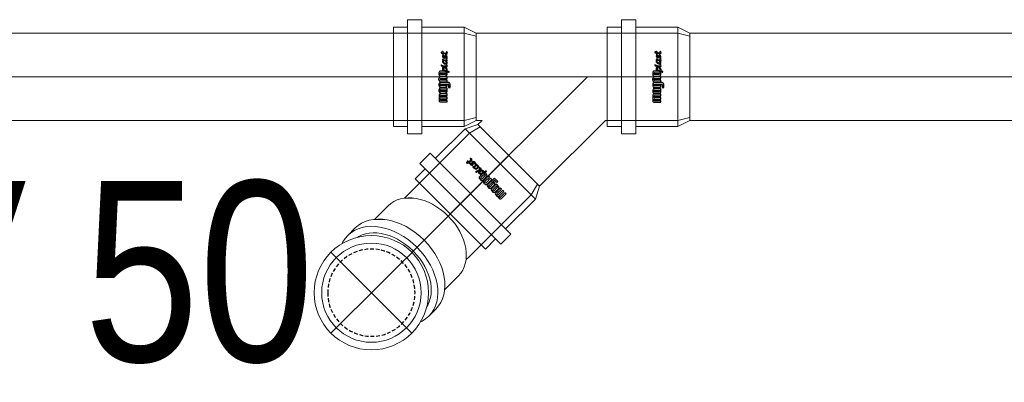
# Model space of a CAD drawing. Header units: centimetres. Extents: x 1912 to 37354, y 4932 to 6633.
# Tile 127 of 236: x 25121 to 25186, y 6059 to 6084. Entities that reach past the tile are written whole.
import ezdxf
from ezdxf import colors
from ezdxf.entities.mleader import LeaderData, LeaderLine
from ezdxf.enums import TextEntityAlignment as Align
from ezdxf.lldxf.tags import DXFTag
from ezdxf.math import Vec2, Vec3

# ---------------------------------------------------------------- set-up
doc = ezdxf.new("R2010")
doc.units = ezdxf.units.CM
doc.linetypes.add('HIDDEN', pattern=[0.375, 0.25, -0.125])
for name, color, linetype, lineweight in [('2DH_PRO_Magnaplast-SDB', 34, 'Continuous', 15), ('CP_AXISKA', 7, 'DASHDOT', 15), ('CP_DETAL', 33, 'Continuous', 9), ('IS_Opis', 250, 'Continuous', 9)]:
    doc.layers.add(name, color=color, linetype=linetype, lineweight=lineweight)
for name, color, linetype in [('3DCPCOLOR124', 152, 'Continuous'), ('3DCPCOLOR242', 242, 'Continuous'), ('cp_hidde', 203, 'HIDDEN'), ('CP_WIPEOUT', 255, 'Continuous')]:
    doc.layers.add(name, color=color, linetype=linetype)
doc.styles.add('CP_ATTR', font='arial.ttf')
doc.styles.add('styl1', font='ARIALN.TTF')
tags = doc.linetypes.add('DASHDOT', pattern=[25.4, 12.7, -6.35, 0, -6.35]).pattern_tags.tags
tags[10:11] = [DXFTag(74, 4), DXFTag(75, 0), DXFTag(340, '0'), DXFTag(46, 1.0), DXFTag(50, 0.0), DXFTag(44, 0.0), DXFTag(45, 0.0)]
tags[8:9] = [DXFTag(74, 4), DXFTag(75, 0), DXFTag(340, '0'), DXFTag(46, 1.0), DXFTag(50, 0.0), DXFTag(44, 0.0), DXFTag(45, 0.0)]
tags[6:7] = [DXFTag(74, 4), DXFTag(75, 0), DXFTag(340, '0'), DXFTag(46, 1.0), DXFTag(50, 0.0), DXFTag(44, 0.0), DXFTag(45, 0.0)]
tags[4:5] = [DXFTag(74, 4), DXFTag(75, 0), DXFTag(340, '0'), DXFTag(46, 1.0), DXFTag(50, 0.0), DXFTag(44, 0.0), DXFTag(45, 0.0)]

# ---------------------------------------------------------------- blocks, each defined once
blk = doc.blocks.new('pdmgn014_okr01')
blk.add_circle((0, 0), 28.6)
blk = doc.blocks.new('pdmgn014_okr02')
blk.add_circle((0, 0), 25)
blk = doc.blocks.new('pdmgn014_wip_cir01')
blk.add_wipeout([(1, 0), (0.966, 0.259), (0.866, 0.5), (0.707, 0.707), (0.5, 0.866), (0.259, 0.966), (0, 1), (-0.259, 0.966), (-0.5, 0.866), (-0.707, 0.707), (-0.866, 0.5), (-0.966, 0.259), (-1, 0), (-0.966, -0.259), (-0.866, -0.5), (-0.707, -0.707), (-0.5, -0.866), (-0.259, -0.966), (0, -1), (0.259, -0.966), (0.5, -0.866), (0.707, -0.707), (0.866, -0.5), (0.966, -0.259)])
blk = doc.blocks.new('pdmgn014_okr02a')
blk.add_arc((25, 0), 25, 90, 270)
blk = doc.blocks.new('pdmgn014_okr01a')
blk.add_arc((28.6, 0), 28.6, 90, 270)
blk = doc.blocks.new('pdmgn014_okr01b')
blk.add_arc((25, 0), 25, 90, 270)
blk = doc.blocks.new('pdmgn014_wip_cir01a')
blk.add_wipeout([(20, 0), (19.32, 5.18), (17.32, 10), (14.14, 14.14), (10, 17.32), (5.18, 19.32), (0, 20), (-5.18, 19.32), (-10, 17.32), (-14.14, 14.14), (-17.32, 10), (-19.32, 5.18), (-20, 0), (-19.32, -5.18), (-17.32, -10), (-14.14, -14.14), (-10, -17.32), (-5.18, -19.32), (0, -20), (5.18, -19.32), (10, -17.32), (14.14, -14.14), (17.32, -10), (19.32, -5.18)])
blk = doc.blocks.new('pdmgn014_wip_cir01b')
blk.add_wipeout([(20, 0), (19.32, 5.18), (17.32, 10), (14.14, 14.14), (10, 17.32), (5.18, 19.32), (0, 20), (-5.18, 19.32), (-10, 17.32), (-14.14, 14.14), (-17.32, 10), (-19.32, 5.18), (-20, 0), (-19.32, -5.18), (-17.32, -10), (-14.14, -14.14), (-10, -17.32), (-5.18, -19.32), (0, -20), (5.18, -19.32), (10, -17.32), (14.14, -14.14), (17.32, -10), (19.32, -5.18)])
blk = doc.blocks.new('pdmgn014_wip_rec01')
blk.add_wipeout([(0, -25), (84.39, -25), (84.39, 25), (0, 25)]).dxf.layer = 'CP_WIPEOUT'
blk = doc.blocks.new('pdmgn014_wip_cir02')
blk.add_wipeout([(1, 0), (0.966, 0.259), (0.866, 0.5), (0.707, 0.707), (0.5, 0.866), (0.259, 0.966), (0, 1), (-0.259, 0.966), (-0.5, 0.866), (-0.707, 0.707), (-0.866, 0.5), (-0.966, 0.259), (-1, 0), (-0.966, -0.259), (-0.866, -0.5), (-0.707, -0.707), (-0.5, -0.866), (-0.259, -0.966), (0, -1), (0.259, -0.966), (0.5, -0.866), (0.707, -0.707), (0.866, -0.5), (0.966, -0.259)])
blk = doc.blocks.new('Pd_mgphtp_0316_fku38v0')
for p, q in [((0.8, 2.9), (0, 2.7)), ((0, -2.7), (0, 2.7)), ((0.8, 2.9), (5.5, 2.9)), ((8.031, 2.9), (5.5, 2.9)), ((0.8, -2.9), (0, -2.7)), ((5.5, -2.9), (0.8, -2.9)), ((5.5, -2.9), (8.031, -2.9))]:
    blk.add_line(p, q)
at = {"layer": 'CP_DETAL'}
blk.add_line((0.8, 2.9), (0.8, -2.9), dxfattribs=at)
at = {"linetype": 'ByBlock', "style": 'CP_ATTR', "flags": 9}
for tag, p in [('ORDER-NO', (-0.002, 0)), ('PRODUCT-TYPE', (-0.002, 0)), ('ARTICLE', (-0.002, 0)), ('GROUP', (-0.002, 0)), ('NUMBER', (-0.002, 0)), ('NAME', (-0.002, 0)), ('DN', (-0.001, 0)), ('WEIGHT', (-0.001, 0)), ('MATERIAL', (-0.001, 0)), ('DIMS', (-0.001, 0)), ('OTHER', (-0.001, 0)), ('CHARACTER', (-0.001, 0)), ('PRODUCER', (-0.001, 0))]:
    blk.add_attdef(tag, text='', height=0.00005, dxfattribs=at).set_placement(p, align=Align.MIDDLE_LEFT)
at = {"layer": 'CP_WIPEOUT', "xscale": 0.11667261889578, "yscale": 0.165}
blk.add_blockref('pdmgn014_wip_cir01a', (8.031, 0), dxfattribs=at)
for p, q in [((8.031, 3.3), (10.648, 3.3)), ((8.031, -3.3), (10.648, -3.3))]:
    blk.add_line(p, q)
at = {"xscale": 0.09333809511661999, "yscale": 0.132}
blk.add_blockref('pdmgn014_okr01b', (5.698, 0), dxfattribs=at)
at = {"layer": 'CP_WIPEOUT', "xscale": 2.68700576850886, "yscale": 3.79999999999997, "zscale": 20}
blk.add_blockref('pdmgn014_wip_cir01', (10.648, 0), dxfattribs=at)
for p, q in [((11.319, 3.8), (10.648, 3.8)), ((11.319, -3.8), (10.648, -3.8))]:
    blk.add_line(p, q)
at = {"xscale": 0.09395125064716, "yscale": 0.13286713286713}
for name, p in [('pdmgn014_okr01a', (7.961, 0)), ('pdmgn014_okr01', (11.319, 0))]:
    blk.add_blockref(name, p, dxfattribs=at)
at = {"layer": 'CP_WIPEOUT', "xscale": 0.11667261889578, "yscale": 0.165}
blk.add_blockref('pdmgn014_wip_cir01b', (11.991, 0), dxfattribs=at)
at = {"layer": 'CP_WIPEOUT', "xscale": 0.0079601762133, "yscale": 0.132}
blk.add_blockref('pdmgn014_wip_rec01', (11.319, 0), dxfattribs=at)
for p, q in [((11.991, 3.3), (11.319, 3.3)), ((12.91, 2.9), (11.991, 2.9)), ((11.991, -2.9), (12.91, -2.9)), ((11.991, -3.3), (11.319, -3.3))]:
    blk.add_line(p, q)
for name, p, xscale, yscale in [('pdmgn014_okr02a', (8.986, 0), 0.09333809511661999, 0.132), ('pdmgn014_okr02', (11.991, 0), 0.09333809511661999, 0.132), ('pdmgn014_okr01b', (9.941, 0), 0.08202438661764, 0.116)]:
    blk.add_blockref(name, p, dxfattribs=dict(xscale=xscale, yscale=yscale))
at = {"layer": 'CP_WIPEOUT', "xscale": 3.79999999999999, "yscale": 3.79999999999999, "zscale": 20}
blk.add_blockref('pdmgn014_wip_cir02', (12.91, 0), dxfattribs=at)
for radius in [3.8, 3.3]:
    blk.add_circle((12.91, 0), radius)
at = {"layer": 'CP_AXISKA'}
for p, q in [((12.91, 3.8), (12.91, -3.8)), ((16.71, 0), (0, 0))]:
    blk.add_line(p, q, dxfattribs=at)
at = {"layer": 'cp_hidde'}
blk.add_circle((12.91, 0), 2.9, dxfattribs=at)
blk = doc.blocks.new('2dmgn003_logo01')
at = {"layer": '3DCPCOLOR124'}
for p, q in [((1.86, 16.54), (-2.9, 16.54)), ((-2.9, 16.54), (-2.9, 15.53)), ((-2.9, 15.53), (1.6, 15.53)), ((1.6, 14.41), (-2.9, 14.41)), ((-2.9, 14.41), (-2.9, 13.39)), ((-2.9, 13.39), (1.6, 13.39)), ((1.89, 15.24), (1.89, 14.7)), ((1.89, 13.1), (1.89, 12.56)), ((2.9, 14.44), (2.9, 15.5)), ((2.9, 12.3), (2.9, 13.36)), ((-4.01, 6.97), (-5.07, 6.97)), ((-5.07, 6.97), (-5.07, 4.84)), ((-4.01, 5.1), (-4.01, 6.97)), ((-2.93, 9.64), (-2.93, 8.94)), ((-2.93, 8.94), (-1.86, 8.94)), ((1.6, 8.57), (-2.93, 8.57)), ((-2.93, 8.57), (-2.93, 7.5)), ((-2.93, 7.5), (1.86, 7.5)), ((1.6, 12.27), (-2.9, 12.27)), ((-2.9, 12.27), (-2.9, 11.26)), ((-2.9, 11.26), (1.86, 11.26)), ((1.86, 10.71), (-1.86, 10.71)), ((-1.86, 8.94), (-1.86, 9.39)), ((1.86, 6.97), (-1.86, 6.97)), ((-1.61, 9.64), (1.6, 9.64)), ((1.86, 9.37), (1.86, 8.84)), ((2.93, 8.57), (2.93, 9.65)), ((-4.01, 3.77), (1.86, 3.77)), ((1.6, 4.84), (-3.74, 4.84)), ((-2.93, 5.9), (-2.93, 5.2)), ((-2.93, 5.2), (-1.86, 5.2)), ((1.86, 3.23), (-2.93, 3.23)), ((-2.93, 3.23), (-2.93, 2.16)), ((-2.93, 2.16), (1.6, 2.16)), ((1.6, 1.1), (-2.93, 1.1)), ((-2.93, 1.1), (-2.93, 0.03)), ((-2.93, 0.03), (1.86, 0.03)), ((-1.86, 5.2), (-1.86, 5.64)), ((-1.61, 5.9), (1.6, 5.9)), ((1.86, 5.64), (1.86, 5.1)), ((1.86, 1.9), (1.86, 1.36)), ((2.93, 4.84), (2.93, 5.9)), ((2.93, 2.17), (2.93, 1.1)), ((-2.93, -1.56), (-2.93, -2.26)), ((-2.93, -2.26), (-1.86, -2.26)), ((1.6, -2.62), (-2.93, -2.62)), ((-2.93, -2.62), (-2.93, -3.11)), ((-2.93, -3.11), (-0.81, -3.69)), ((1.86, -0.49), (-1.86, -0.49)), ((-1.86, -2.26), (-1.86, -1.82)), ((-1.61, -1.56), (1.6, -1.56)), ((-0.81, -3.69), (1.86, -3.69)), ((1.86, -1.82), (1.86, -2.36)), ((2.93, -2.63), (2.93, -1.56))]:
    blk.add_line(p, q, dxfattribs=at)
for centre, radius, start, end in [((1.6, 15.24), 0.293, 359.50377, 90), ((1.6, 14.7), 0.291, 269.5684, 360), ((1.6, 13.1), 0.293, 359.52315, 90), ((1.86, 15.5), 1.04, 359.84034, 90), ((2.3, 14.44), 0.598, 296.56041, 0), ((2.29, 13.36), 0.608, 359.98071, 62.82231), ((-1.86, 9.64), 1.07, 90, 180), ((-1.86, 5.9), 1.07, 90, 180), ((-1.61, 9.39), 0.246, 90, 184.12329), ((1.6, 12.56), 0.293, 270, 359.99892), ((1.6, 9.37), 0.264, 0, 90), ((1.6, 8.84), 0.264, 270, 359.93488), ((1.86, 12.3), 1.04, 270, 0.01929), ((1.86, 9.64), 1.06, 0.42142, 90), ((1.86, 8.57), 1.07, 270.28219, 0), ((1.86, 5.91), 1.06, 360, 90), ((-4.01, 4.83), 1.06, 179.73928, 270), ((-3.74, 5.1), 0.264, 180, 269.90231), ((-1.61, 5.65), 0.246, 90, 184.04749), ((1.6, 5.64), 0.264, 360, 90), ((1.6, 5.1), 0.264, 270, 0.01085), ((1.6, 1.9), 0.264, 0.07598, 90), ((1.6, 1.36), 0.264, 270, 359.92402), ((1.86, 4.84), 1.07, 270.26342, 0), ((1.86, 2.17), 1.06, 359.57858, 90), ((1.86, 1.1), 1.07, 270.28755, 359.99846), ((-1.86, -1.56), 1.07, 90, 180), ((-1.61, -1.81), 0.246, 90, 184.11247), ((1.6, -1.82), 0.264, 360, 90.0217), ((1.6, -2.36), 0.264, 270, 359.90229), ((1.86, -1.55), 1.06, 359.57858, 90), ((1.87, -2.63), 1.06, 269.70479, 359.99987)]:
    blk.add_arc(centre, radius, start, end, dxfattribs=at)
at = {"layer": '3DCPCOLOR242'}
for p, q in [((-2.7, -3.9), (-3.95, -3.55)), ((0.12, -4.12), (-3.94, -2.98)), ((1.06, -7.17), (-1.65, -6.4)), ((-0.13, -11.32), (-2.25, -10.71)), ((1.09, -7.71), (-1.93, -6.91)), ((1.09, -7.71), (1.26, -7.74)), ((-0.17, -15.85), (-1.87, -15.4)), ((-1.72, -14.87), (-0.14, -15.31)), ((-0.17, -16), (-0.17, -15.85)), ((0.51, -16.04), (0.49, -16.34)), ((1.2, -16.2), (0.51, -16.04))]:
    blk.add_line(p, q, dxfattribs=at)
for centre, radius, start, end in [((-4.29, -3.13), 0.174, 139.47476, 200.56362), ((-4.01, -3.02), 0.481, 201.32484, 240.90127), ((-4.22, -3.22), 0.283, 75.9119, 135.99831), ((-3.49, -1.93), 1.69, 243.73825, 254.24651), ((-4.21, -3.92), 0.981, 73.81227, 86.51713), ((-2.11, -4.55), 0.997, 166.5679, 210.09873), ((-2.46, -4.5), 0.644, 111.11523, 163.48137), ((-2.3, -7.13), 0.818, 103.03232, 153.31269), ((-0.64, -3.63), 2.73, 211.32132, 275.04453), ((-1.97, -4.71), 0.539, 116.61609, 177.02077), ((-1.71, -4.6), 0.806, 185.92882, 229.59092), ((-2.2, -8.11), 1.79, 72.29581, 99.07357), ((-0.79, -3.63), 2.14, 227.76809, 264.97098), ((-1.91, -4.94), 0.776, 84.80696, 112.52828), ((-2.08, -7.15), 2.99, 66.1532, 85.5553), ((-0.84, -4.43), 1.34, 263.8725, 286.52821), ((-1.93, -6.26), 2.13, 46.51655, 60.5203), ((-1.14, -5.4), 0.961, 11.11124, 45.43142), ((-0.64, -5.29), 0.455, 294.16818, 9.83832), ((-0.42, -5.51), 0.842, 271.34773, 20.70805), ((0.25, -3.84), 0.817, 249.48618, 262.64906), ((-1.3, -5.9), 1.81, 22.39599, 45.50711), ((-0.07, -4.64), 0.557, 50.01469, 70.91433), ((0.18, -4.34), 0.318, 263.62486, 288.27847), ((0.24, -4.49), 0.156, 287.1813, 350.19267), ((0.11, -4.44), 0.288, 10.01081, 50.85672), ((0.03, -4.45), 0.37, 349.83802, 10.02954), ((-2.22, -7.14), 0.892, 155.01321, 214.60209), ((-2.38, -10.79), 0.727, 106.1924, 195.31955), ((-2.28, -9.16), 0.816, 114.06431, 202.86939), ((-2.23, -10.75), 0.883, 195.37729, 250.06823), ((-1.76, -12.65), 1.31, 133.99181, 256.46177), ((-1.65, -8.93), 1.49, 201.67038, 231.30759), ((-2.3, -7.28), 0.748, 209.44333, 244.75523), ((-2.52, -11.96), 0.293, 73.84283, 119.965), ((-2.57, -7.31), 0.65, 265.66222, 285.52498), ((-2.04, -10.21), 1.88, 87.16064, 107.98583), ((-2.32, -10.91), 0.21, 72.14881, 182.46762), ((-2.16, -10.9), 0.37, 183.0166, 240.61517), ((-2.48, -11.38), 0.207, 256.87231, 333.10474), ((-1.88, -12.75), 0.636, 127.36445, 245.55279), ((-2.06, -7.22), 0.393, 146.96157, 189.51991), ((-1.86, -7.12), 0.609, 195.14508, 225.76705), ((-1.97, -9.4), 0.472, 98.78993, 190.58247), ((-1.48, -9.29), 0.981, 191.93887, 227.93558), ((-2.55, -12.12), 0.449, 8.72439, 76.05515), ((-2.49, -7.69), 0.265, 290.23773, 337.52914), ((-2.11, -7.23), 0.357, 74.32024, 141.48526), ((-2.44, -11.35), 0.167, 6.09693, 51.25913), ((-2.71, -11.34), 0.433, 342.50928, 1.32782), ((-2.41, -7.7), 0.183, 21.5725, 49.11602), ((-2.69, -11.74), 0.662, 310.19394, 332.43036), ((-2.48, -7.7), 0.249, 338.43027, 15.91637), ((-0.61, -7.95), 2.56, 233.55293, 269.01687), ((-1.79, -10.93), 2.01, 44.3614, 97.33402), ((-2.29, -8.04), 1.19, 72.26909, 76.76456), ((-2.01, -11.05), 2.72, 40.23654, 88.54608), ((-3.16, -12.05), 1.85, 323.49167, 337.62755), ((-0.6, -13.09), 0.918, 120.98328, 158.93973), ((-0.8, -13.04), 0.784, 70.65968, 109.73354), ((0.29, -13.88), 1.45, 136.23705, 152.79299), ((-0.64, -13.09), 0.24, 82.50251, 118.50435), ((-0.6, -10.03), 0.492, 264.11106, 2.31167), ((-0.72, -13.4), 0.557, 329.50413, 78.25175), ((-0.86, -13.48), 1.23, 313.61713, 74.8695), ((-0.86, -10.08), 0.755, 5.47841, 47.26611), ((0.14, -10.31), 1.05, 255.0292, 275.25426), ((-0.28, -10.17), 0.698, 293.28307, 345.06705), ((-0.04, -11.26), 0.454, 64.25671, 85.18429), ((-0.88, -10.16), 1.29, 351.84431, 42.45471), ((0.03, -11.23), 0.401, 23.69289, 71.50149), ((0.23, -11.16), 0.197, 270.94675, 310.56308), ((0.17, -11.16), 0.243, 323.08752, 22.10032), ((0.61, -8.43), 1.34, 58.78007, 70.73251), ((1.27, -7.61), 0.133, 265.16594, 303.58712), ((1.16, -7.55), 0.301, 17.91794, 59.99432), ((1.12, -7.48), 0.33, 314.20176, 5.594), ((-2.35, -15.59), 0.816, 103.18733, 179.70994), ((-2.2, -15.57), 0.973, 181.20145, 240.279), ((-2.59, -16.12), 0.301, 251.92709, 357.04439), ((-2.3, -16.77), 1.99, 73.17854, 97.06791), ((-2.18, -15.68), 0.348, 90.07346, 226.67742), ((-2.56, -16.17), 0.279, 6.29239, 59.42508), ((-2.75, -18.5), 3.22, 74.17003, 79.89146), ((-2.01, -13.14), 0.234, 234.86383, 292.37274), ((-1.83, -13.25), 0.719, 250.74796, 317.74811), ((-2.25, -12.71), 0.729, 297.35331, 322.4271), ((-4.61, -11.44), 4.03, 325.44217, 333.88008), ((-0.3, -14.06), 0.179, 156.2477, 208.06619), ((1.11, -14.88), 1.81, 138.31774, 150.34994), ((0, -13.86), 0.536, 211.35444, 244.0918), ((-0.1, -14.13), 0.258, 239.00324, 288.60589), ((0.48, -16.03), 0.659, 177.15913, 197.97133), ((-21.33, -14.03), 21.22, 356.55137, 357.45194), ((0.25, -16.17), 0.401, 190.32938, 250.47852), ((0.08, -14.98), 0.202, 99.26049, 177.52289), ((0.04, -15.4), 0.621, 76.06266, 90.12242), ((0.21, -16.16), 0.393, 256.69648, 303.22105), ((0.15, -15.09), 0.29, 45.81063, 81.4207), ((-0.18, -15.28), 0.664, 5.03007, 36.75957), ((0.31, -16.35), 0.182, 308.0482, 0.81247), ((9.69, -14.96), 9.21, 181.61293, 183.26496), ((-1.77, -25.84), 10.6, 74.87484, 77.68617), ((0.73, -16.51), 0.942, 56.65606, 73.6716), ((1.21, -16.07), 0.134, 265.24474, 321.72006), ((1.09, -15.98), 0.3, 13.27277, 58.04455), ((0.98, -15.93), 0.408, 326.73725, 2.23919)]:
    blk.add_arc(centre, radius, start, end, dxfattribs=at)
blk = doc.blocks.new('2dmgn003_logo02')
at = {"layer": '3DCPCOLOR124'}
for p, q in [((1.86, 16.54), (-2.9, 16.54)), ((-2.9, 16.54), (-2.9, 15.53)), ((-2.9, 15.53), (1.6, 15.53)), ((1.6, 14.41), (-2.9, 14.41)), ((-2.9, 14.41), (-2.9, 13.39)), ((-2.9, 13.39), (1.6, 13.39)), ((1.89, 15.24), (1.89, 14.7)), ((1.89, 13.1), (1.89, 12.56)), ((2.9, 14.44), (2.9, 15.5)), ((2.9, 12.3), (2.9, 13.36)), ((-4.01, 6.97), (-5.07, 6.97)), ((-5.07, 6.97), (-5.07, 4.84)), ((-4.01, 5.1), (-4.01, 6.97)), ((-2.93, 9.64), (-2.93, 8.94)), ((-2.93, 8.94), (-1.86, 8.94)), ((1.6, 8.57), (-2.93, 8.57)), ((-2.93, 8.57), (-2.93, 7.5)), ((-2.93, 7.5), (1.86, 7.5)), ((1.6, 12.27), (-2.9, 12.27)), ((-2.9, 12.27), (-2.9, 11.26)), ((-2.9, 11.26), (1.86, 11.26)), ((1.86, 10.71), (-1.86, 10.71)), ((-1.86, 8.94), (-1.86, 9.39)), ((1.86, 6.97), (-1.86, 6.97)), ((-1.61, 9.64), (1.6, 9.64)), ((1.86, 9.37), (1.86, 8.84)), ((2.93, 8.57), (2.93, 9.65)), ((-4.01, 3.77), (1.86, 3.77)), ((1.6, 4.84), (-3.74, 4.84)), ((-2.93, 5.9), (-2.93, 5.2)), ((-2.93, 5.2), (-1.86, 5.2)), ((1.86, 3.23), (-2.93, 3.23)), ((-2.93, 3.23), (-2.93, 2.16)), ((-2.93, 2.16), (1.6, 2.16)), ((1.6, 1.1), (-2.93, 1.1)), ((-2.93, 1.1), (-2.93, 0.03)), ((-2.93, 0.03), (1.86, 0.03)), ((-1.86, 5.2), (-1.86, 5.64)), ((-1.61, 5.9), (1.6, 5.9)), ((1.86, 5.64), (1.86, 5.1)), ((1.86, 1.9), (1.86, 1.36)), ((2.93, 4.84), (2.93, 5.9)), ((2.93, 2.17), (2.93, 1.1)), ((-2.93, -1.56), (-2.93, -2.26)), ((-2.93, -2.26), (-1.86, -2.26)), ((1.6, -2.62), (-2.93, -2.62)), ((-2.93, -2.62), (-2.93, -3.11)), ((-2.93, -3.11), (-0.81, -3.69)), ((1.86, -0.49), (-1.86, -0.49)), ((-1.86, -2.26), (-1.86, -1.82)), ((-1.61, -1.56), (1.6, -1.56)), ((-0.81, -3.69), (1.86, -3.69)), ((1.86, -1.82), (1.86, -2.36)), ((2.93, -2.63), (2.93, -1.56))]:
    blk.add_line(p, q, dxfattribs=at)
for centre, radius, start, end in [((1.6, 15.24), 0.293, 359.50377, 90), ((1.6, 14.7), 0.291, 269.5684, 360), ((1.6, 13.1), 0.293, 359.52315, 90), ((1.86, 15.5), 1.04, 359.84034, 90), ((2.3, 14.44), 0.598, 296.56041, 0), ((2.29, 13.36), 0.608, 359.98071, 62.82231), ((-1.86, 9.64), 1.07, 90, 180), ((-1.86, 5.9), 1.07, 90, 180), ((-1.61, 9.39), 0.246, 90, 184.12329), ((1.6, 12.56), 0.293, 270, 359.99892), ((1.6, 9.37), 0.264, 0, 90), ((1.6, 8.84), 0.264, 270, 359.93488), ((1.86, 12.3), 1.04, 270, 0.01929), ((1.86, 9.64), 1.06, 0.42142, 90), ((1.86, 8.57), 1.07, 270.28219, 0), ((1.86, 5.91), 1.06, 360, 90), ((-4.01, 4.83), 1.06, 179.73928, 270), ((-3.74, 5.1), 0.264, 180, 269.90231), ((-1.61, 5.65), 0.246, 90, 184.04749), ((1.6, 5.64), 0.264, 360, 90), ((1.6, 5.1), 0.264, 270, 0.01085), ((1.6, 1.9), 0.264, 0.07598, 90), ((1.6, 1.36), 0.264, 270, 359.92402), ((1.86, 4.84), 1.07, 270.26342, 0), ((1.86, 2.17), 1.06, 359.57858, 90), ((1.86, 1.1), 1.07, 270.28755, 359.99846), ((-1.86, -1.56), 1.07, 90, 180), ((-1.61, -1.81), 0.246, 90, 184.11247), ((1.6, -1.82), 0.264, 360, 90.0217), ((1.6, -2.36), 0.264, 270, 359.90229), ((1.86, -1.55), 1.06, 359.57858, 90), ((1.87, -2.63), 1.06, 269.70479, 359.99987)]:
    blk.add_arc(centre, radius, start, end, dxfattribs=at)
at = {"layer": '3DCPCOLOR242'}
for p, q in [((-2.7, -3.9), (-3.95, -3.55)), ((0.12, -4.12), (-3.94, -2.98)), ((1.06, -7.17), (-1.65, -6.4)), ((-0.13, -11.32), (-2.25, -10.71)), ((1.09, -7.71), (-1.93, -6.91)), ((1.09, -7.71), (1.26, -7.74)), ((-0.17, -15.85), (-1.87, -15.4)), ((-1.72, -14.87), (-0.14, -15.31)), ((-0.17, -16), (-0.17, -15.85)), ((0.51, -16.04), (0.49, -16.34)), ((1.2, -16.2), (0.51, -16.04))]:
    blk.add_line(p, q, dxfattribs=at)
for centre, radius, start, end in [((-4.29, -3.13), 0.174, 139.47476, 200.56362), ((-4.01, -3.02), 0.481, 201.32484, 240.90127), ((-4.22, -3.22), 0.283, 75.9119, 135.99831), ((-3.49, -1.93), 1.69, 243.73825, 254.24651), ((-4.21, -3.92), 0.981, 73.81227, 86.51713), ((-2.11, -4.55), 0.997, 166.5679, 210.09873), ((-2.46, -4.5), 0.644, 111.11523, 163.48137), ((-2.3, -7.13), 0.818, 103.03232, 153.31269), ((-0.64, -3.63), 2.73, 211.32132, 275.04453), ((-1.97, -4.71), 0.539, 116.61609, 177.02077), ((-1.71, -4.6), 0.806, 185.92882, 229.59092), ((-2.2, -8.11), 1.79, 72.29581, 99.07357), ((-0.79, -3.63), 2.14, 227.76809, 264.97098), ((-1.91, -4.94), 0.776, 84.80696, 112.52828), ((-2.08, -7.15), 2.99, 66.1532, 85.5553), ((-0.84, -4.43), 1.34, 263.8725, 286.52821), ((-1.93, -6.26), 2.13, 46.51655, 60.5203), ((-1.14, -5.4), 0.961, 11.11124, 45.43142), ((-0.64, -5.29), 0.455, 294.16818, 9.83832), ((-0.42, -5.51), 0.842, 271.34773, 20.70805), ((0.25, -3.84), 0.817, 249.48618, 262.64906), ((-1.3, -5.9), 1.81, 22.39599, 45.50711), ((-0.07, -4.64), 0.557, 50.01469, 70.91433), ((0.18, -4.34), 0.318, 263.62486, 288.27847), ((0.24, -4.49), 0.156, 287.1813, 350.19267), ((0.11, -4.44), 0.288, 10.01081, 50.85672), ((0.03, -4.45), 0.37, 349.83802, 10.02954), ((-2.22, -7.14), 0.892, 155.01321, 214.60209), ((-2.38, -10.79), 0.727, 106.1924, 195.31955), ((-2.28, -9.16), 0.816, 114.06431, 202.86939), ((-2.23, -10.75), 0.883, 195.37729, 250.06823), ((-1.76, -12.65), 1.31, 133.99181, 256.46177), ((-1.65, -8.93), 1.49, 201.67038, 231.30759), ((-2.3, -7.28), 0.748, 209.44333, 244.75523), ((-2.52, -11.96), 0.293, 73.84283, 119.965), ((-2.57, -7.31), 0.65, 265.66222, 285.52498), ((-2.04, -10.21), 1.88, 87.16064, 107.98583), ((-2.32, -10.91), 0.21, 72.14881, 182.46762), ((-2.16, -10.9), 0.37, 183.0166, 240.61517), ((-2.48, -11.38), 0.207, 256.87231, 333.10474), ((-1.88, -12.75), 0.636, 127.36445, 245.55279), ((-2.06, -7.22), 0.393, 146.96157, 189.51991), ((-1.86, -7.12), 0.609, 195.14508, 225.76705), ((-1.97, -9.4), 0.472, 98.78993, 190.58247), ((-1.48, -9.29), 0.981, 191.93887, 227.93558), ((-2.55, -12.12), 0.449, 8.72439, 76.05515), ((-2.49, -7.69), 0.265, 290.23773, 337.52914), ((-2.11, -7.23), 0.357, 74.32024, 141.48526), ((-2.44, -11.35), 0.167, 6.09693, 51.25913), ((-2.71, -11.34), 0.433, 342.50928, 1.32782), ((-2.41, -7.7), 0.183, 21.5725, 49.11602), ((-2.69, -11.74), 0.662, 310.19394, 332.43036), ((-2.48, -7.7), 0.249, 338.43027, 15.91637), ((-0.61, -7.95), 2.56, 233.55293, 269.01687), ((-1.79, -10.93), 2.01, 44.3614, 97.33402), ((-2.29, -8.04), 1.19, 72.26909, 76.76456), ((-2.01, -11.05), 2.72, 40.23654, 88.54608), ((-3.16, -12.05), 1.85, 323.49167, 337.62755), ((-0.6, -13.09), 0.918, 120.98328, 158.93973), ((-0.8, -13.04), 0.784, 70.65968, 109.73354), ((0.29, -13.88), 1.45, 136.23705, 152.79299), ((-0.64, -13.09), 0.24, 82.50251, 118.50435), ((-0.6, -10.03), 0.492, 264.11106, 2.31167), ((-0.72, -13.4), 0.557, 329.50413, 78.25175), ((-0.86, -13.48), 1.23, 313.61713, 74.8695), ((-0.86, -10.08), 0.755, 5.47841, 47.26611), ((0.14, -10.31), 1.05, 255.0292, 275.25426), ((-0.28, -10.17), 0.698, 293.28307, 345.06705), ((-0.04, -11.26), 0.454, 64.25671, 85.18429), ((-0.88, -10.16), 1.29, 351.84431, 42.45471), ((0.03, -11.23), 0.401, 23.69289, 71.50149), ((0.23, -11.16), 0.197, 270.94675, 310.56308), ((0.17, -11.16), 0.243, 323.08752, 22.10032), ((0.61, -8.43), 1.34, 58.78007, 70.73251), ((1.27, -7.61), 0.133, 265.16594, 303.58712), ((1.16, -7.55), 0.301, 17.91794, 59.99432), ((1.12, -7.48), 0.33, 314.20176, 5.594), ((-2.35, -15.59), 0.816, 103.18733, 179.70994), ((-2.2, -15.57), 0.973, 181.20145, 240.279), ((-2.59, -16.12), 0.301, 251.92709, 357.04439), ((-2.3, -16.77), 1.99, 73.17854, 97.06791), ((-2.18, -15.68), 0.348, 90.07346, 226.67742), ((-2.56, -16.17), 0.279, 6.29239, 59.42508), ((-2.75, -18.5), 3.22, 74.17003, 79.89146), ((-2.01, -13.14), 0.234, 234.86383, 292.37274), ((-1.83, -13.25), 0.719, 250.74796, 317.74811), ((-2.25, -12.71), 0.729, 297.35331, 322.4271), ((-4.61, -11.44), 4.03, 325.44217, 333.88008), ((-0.3, -14.06), 0.179, 156.2477, 208.06619), ((1.11, -14.88), 1.81, 138.31774, 150.34994), ((0, -13.86), 0.536, 211.35444, 244.0918), ((-0.1, -14.13), 0.258, 239.00324, 288.60589), ((0.48, -16.03), 0.659, 177.15913, 197.97133), ((-21.33, -14.03), 21.22, 356.55137, 357.45194), ((0.25, -16.17), 0.401, 190.32938, 250.47852), ((0.08, -14.98), 0.202, 99.26049, 177.52289), ((0.04, -15.4), 0.621, 76.06266, 90.12242), ((0.21, -16.16), 0.393, 256.69648, 303.22105), ((0.15, -15.09), 0.29, 45.81063, 81.4207), ((-0.18, -15.28), 0.664, 5.03007, 36.75957), ((0.31, -16.35), 0.182, 308.0482, 0.81247), ((9.69, -14.96), 9.21, 181.61293, 183.26496), ((-1.77, -25.84), 10.6, 74.87484, 77.68617), ((0.73, -16.51), 0.942, 56.65606, 73.6716), ((1.21, -16.07), 0.134, 265.24474, 321.72006), ((1.09, -15.98), 0.3, 13.27277, 58.04455), ((0.98, -15.93), 0.408, 326.73725, 2.23919)]:
    blk.add_arc(centre, radius, start, end, dxfattribs=at)
blk = doc.blocks.new('2d_mgphtp_0352_znyao8o')
for p, q in [((11.891, 10.465), (12.563, 11.137)), ((12.563, 11.137), (17.937, 5.763)), ((12.916, 10.783), (13.588, 11.455)), ((18.255, 6.788), (13.588, 11.455)), ((10.265, 8.132), (12.245, 10.112)), ((11.891, 10.465), (17.265, 5.091)), ((10.265, 8.132), (9.982, 7.283)), ((5.599, 2.9), (9.982, 7.283)), ((17.583, 6.116), (18.255, 6.788)), ((14.932, 3.465), (16.912, 5.445)), ((17.265, 5.091), (17.937, 5.763)), ((14.932, 3.465), (14.083, 3.182)), ((15, 3.3), (14.2, 2.9)), ((15, 3.3), (17.8, 3.3)), ((17.8, 3.8), (17.8, -3.8)), ((17.8, 3.8), (18.75, 3.8)), ((18.75, 3.8), (18.75, -3.8)), ((18.75, 3.3), (19.7, 3.3)), ((19.7, -3.3), (19.7, 3.3)), ((0.8, 2.9), (0, 2.7)), ((0, -2.7), (0, 2.7)), ((5.599, 2.9), (0.8, 2.9)), ((13.801, 2.9), (14.083, 3.182)), ((13.801, 2.9), (14.2, 2.9)), ((0.8, -2.9), (0, -2.7)), ((14.2, -2.9), (0.8, -2.9)), ((15, -3.3), (14.2, -2.9)), ((15, -3.3), (17.8, -3.3)), ((17.8, -3.8), (18.75, -3.8)), ((18.75, -3.3), (19.7, -3.3))]:
    blk.add_line(p, q)
at = {"layer": 'CP_AXISKA'}
for p, q in [((15.922, 9.122), (6.8, 0)), ((19.7, 0), (0, 0))]:
    blk.add_line(p, q, dxfattribs=at)
at = {"layer": 'CP_DETAL'}
for p, q in [((10.265, 8.132), (14.932, 3.465)), ((9.982, 7.283), (14.083, 3.182)), ((14.083, 3.182), (9.982, 7.283)), ((15, 3.3), (15, -3.3)), ((0.8, 2.9), (0.8, -2.9)), ((14.2, 2.9), (14.2, -2.9)), ((14.2, -2.9), (14.2, 2.9))]:
    blk.add_line(p, q, dxfattribs=at)
at = {"xscale": 0.09150326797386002, "yscale": 0.10133333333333, "rotation": 45}
blk.add_blockref('2dmgn003_logo02', (13.588, 6.788), dxfattribs=at)
at = {"xscale": 0.09150326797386, "yscale": 0.10133333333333}
blk.add_blockref('2dmgn003_logo01', (16.4, 0), dxfattribs=at)
at = {"linetype": 'ByBlock', "style": 'CP_ATTR', "flags": 9}
for tag, p in [('NAME', (-0.002, -2.9)), ('NUMBER', (-0.002, -2.9)), ('GROUP', (-0.002, -2.9)), ('ARTICLE', (-0.002, -2.9)), ('PRODUCT-TYPE', (-0.002, -2.9)), ('ORDER-NO', (-0.002, -2.9)), ('PRODUCER', (-0.001, -2.9)), ('CHARACTER', (-0.001, -2.9)), ('OTHER', (-0.001, -2.9)), ('DIMS', (-0.001, -2.9)), ('MATERIAL', (-0.001, -2.9)), ('WEIGHT', (-0.001, -2.9)), ('DN', (-0.001, -2.9))]:
    blk.add_attdef(tag, text='', height=0.00005, dxfattribs=at).set_placement(p, align=Align.MIDDLE_LEFT)
blk = doc.blocks.new('2dmgn001_logo01')
at = {"layer": '3DCPCOLOR124'}
for p, q in [((1.86, 16.54), (-2.9, 16.54)), ((-2.9, 16.54), (-2.9, 15.53)), ((-2.9, 15.53), (1.6, 15.53)), ((1.6, 14.41), (-2.9, 14.41)), ((-2.9, 14.41), (-2.9, 13.39)), ((-2.9, 13.39), (1.6, 13.39)), ((1.89, 15.24), (1.89, 14.7)), ((1.89, 13.1), (1.89, 12.56)), ((2.9, 14.44), (2.9, 15.5)), ((2.9, 12.3), (2.9, 13.36)), ((-4.01, 6.97), (-5.07, 6.97)), ((-5.07, 6.97), (-5.07, 4.84)), ((-4.01, 5.1), (-4.01, 6.97)), ((-2.93, 9.64), (-2.93, 8.94)), ((-2.93, 8.94), (-1.86, 8.94)), ((1.6, 8.57), (-2.93, 8.57)), ((-2.93, 8.57), (-2.93, 7.5)), ((-2.93, 7.5), (1.86, 7.5)), ((1.6, 12.27), (-2.9, 12.27)), ((-2.9, 12.27), (-2.9, 11.26)), ((-2.9, 11.26), (1.86, 11.26)), ((1.86, 10.71), (-1.86, 10.71)), ((-1.86, 8.94), (-1.86, 9.39)), ((1.86, 6.97), (-1.86, 6.97)), ((-1.61, 9.64), (1.6, 9.64)), ((1.86, 9.37), (1.86, 8.84)), ((2.93, 8.57), (2.93, 9.65)), ((-4.01, 3.77), (1.86, 3.77)), ((1.6, 4.84), (-3.74, 4.84)), ((-2.93, 5.9), (-2.93, 5.2)), ((-2.93, 5.2), (-1.86, 5.2)), ((1.86, 3.23), (-2.93, 3.23)), ((-2.93, 3.23), (-2.93, 2.16)), ((-2.93, 2.16), (1.6, 2.16)), ((1.6, 1.1), (-2.93, 1.1)), ((-2.93, 1.1), (-2.93, 0.03)), ((-2.93, 0.03), (1.86, 0.03)), ((-1.86, 5.2), (-1.86, 5.64)), ((-1.61, 5.9), (1.6, 5.9)), ((1.86, 5.64), (1.86, 5.1)), ((1.86, 1.9), (1.86, 1.36)), ((2.93, 4.84), (2.93, 5.9)), ((2.93, 2.17), (2.93, 1.1)), ((-2.93, -1.56), (-2.93, -2.26)), ((-2.93, -2.26), (-1.86, -2.26)), ((1.6, -2.62), (-2.93, -2.62)), ((-2.93, -2.62), (-2.93, -3.11)), ((-2.93, -3.11), (-0.81, -3.69)), ((1.86, -0.49), (-1.86, -0.49)), ((-1.86, -2.26), (-1.86, -1.82)), ((-1.61, -1.56), (1.6, -1.56)), ((-0.81, -3.69), (1.86, -3.69)), ((1.86, -1.82), (1.86, -2.36)), ((2.93, -2.63), (2.93, -1.56))]:
    blk.add_line(p, q, dxfattribs=at)
for centre, radius, start, end in [((1.6, 15.24), 0.293, 359.50377, 90), ((1.6, 14.7), 0.291, 269.5684, 360), ((1.6, 13.1), 0.293, 359.52315, 90), ((1.86, 15.5), 1.04, 359.84034, 90), ((2.3, 14.44), 0.598, 296.56041, 0), ((2.29, 13.36), 0.608, 359.98071, 62.82231), ((-1.86, 9.64), 1.07, 90, 180), ((-1.86, 5.9), 1.07, 90, 180), ((-1.61, 9.39), 0.246, 90, 184.12329), ((1.6, 12.56), 0.293, 270, 359.99892), ((1.6, 9.37), 0.264, 0, 90), ((1.6, 8.84), 0.264, 270, 359.93488), ((1.86, 12.3), 1.04, 270, 0.01929), ((1.86, 9.64), 1.06, 0.42142, 90), ((1.86, 8.57), 1.07, 270.28219, 0), ((1.86, 5.91), 1.06, 360, 90), ((-4.01, 4.83), 1.06, 179.73928, 270), ((-3.74, 5.1), 0.264, 180, 269.90231), ((-1.61, 5.65), 0.246, 90, 184.04749), ((1.6, 5.64), 0.264, 360, 90), ((1.6, 5.1), 0.264, 270, 0.01085), ((1.6, 1.9), 0.264, 0.07598, 90), ((1.6, 1.36), 0.264, 270, 359.92402), ((1.86, 4.84), 1.07, 270.26342, 0), ((1.86, 2.17), 1.06, 359.57858, 90), ((1.86, 1.1), 1.07, 270.28755, 359.99846), ((-1.86, -1.56), 1.07, 90, 180), ((-1.61, -1.81), 0.246, 90, 184.11247), ((1.6, -1.82), 0.264, 360, 90.0217), ((1.6, -2.36), 0.264, 270, 359.90229), ((1.86, -1.55), 1.06, 359.57858, 90), ((1.87, -2.63), 1.06, 269.70479, 359.99987)]:
    blk.add_arc(centre, radius, start, end, dxfattribs=at)
at = {"layer": '3DCPCOLOR242'}
for p, q in [((-2.7, -3.9), (-3.95, -3.55)), ((0.12, -4.12), (-3.94, -2.98)), ((-0.13, -11.32), (-2.25, -10.71)), ((1.09, -7.71), (-1.93, -6.91)), ((1.06, -7.17), (-1.65, -6.4)), ((1.09, -7.71), (1.26, -7.74)), ((-0.17, -15.85), (-1.87, -15.4)), ((-1.72, -14.87), (-0.14, -15.31)), ((-0.17, -16), (-0.17, -15.85)), ((0.51, -16.04), (0.49, -16.34)), ((1.2, -16.2), (0.51, -16.04))]:
    blk.add_line(p, q, dxfattribs=at)
for centre, radius, start, end in [((-4.29, -3.13), 0.174, 139.47476, 200.56362), ((-4.01, -3.02), 0.481, 201.32484, 240.90127), ((-4.22, -3.22), 0.283, 75.9119, 135.99831), ((-3.49, -1.93), 1.69, 243.73825, 254.24651), ((-4.21, -3.92), 0.981, 73.81227, 86.51713), ((-2.11, -4.55), 0.997, 166.5679, 210.09873), ((-2.46, -4.5), 0.644, 111.11523, 163.48137), ((-2.3, -7.13), 0.818, 103.03232, 153.31269), ((-0.64, -3.63), 2.73, 211.32132, 275.04453), ((-1.97, -4.71), 0.539, 116.61609, 177.02077), ((-1.71, -4.6), 0.806, 185.92882, 229.59092), ((-2.2, -8.11), 1.79, 72.29581, 99.07357), ((-0.79, -3.63), 2.14, 227.76809, 264.97098), ((-1.91, -4.94), 0.776, 84.80696, 112.52828), ((-2.08, -7.15), 2.99, 66.1532, 85.5553), ((-0.84, -4.43), 1.34, 263.8725, 286.52821), ((-1.93, -6.26), 2.13, 46.51655, 60.5203), ((-1.14, -5.4), 0.961, 11.11124, 45.43142), ((-0.64, -5.29), 0.455, 294.16818, 9.83832), ((-0.42, -5.51), 0.842, 271.34773, 20.70805), ((0.25, -3.84), 0.817, 249.48618, 262.64906), ((-1.3, -5.9), 1.81, 22.39599, 45.50711), ((-0.07, -4.64), 0.557, 50.01469, 70.91433), ((0.18, -4.34), 0.318, 263.62486, 288.27847), ((0.24, -4.49), 0.156, 287.1813, 350.19267), ((0.11, -4.44), 0.288, 10.01081, 50.85672), ((0.03, -4.45), 0.37, 349.83802, 10.02954), ((-2.22, -7.14), 0.892, 155.01321, 214.60209), ((-2.38, -10.79), 0.727, 106.1924, 195.31955), ((-2.28, -9.16), 0.816, 114.06431, 202.86939), ((-2.23, -10.75), 0.883, 195.37729, 250.06823), ((-1.76, -12.65), 1.31, 133.99181, 256.46177), ((-1.65, -8.93), 1.49, 201.67038, 231.30759), ((-2.3, -7.28), 0.748, 209.44333, 244.75523), ((-2.52, -11.96), 0.293, 73.84283, 119.965), ((-2.57, -7.31), 0.65, 265.66222, 285.52498), ((-2.04, -10.21), 1.88, 87.16064, 107.98583), ((-2.32, -10.91), 0.21, 72.14881, 182.46762), ((-2.16, -10.9), 0.37, 183.0166, 240.61517), ((-2.48, -11.38), 0.207, 256.87231, 333.10474), ((-1.88, -12.75), 0.636, 127.36445, 245.55279), ((-2.06, -7.22), 0.393, 146.96157, 189.51991), ((-1.86, -7.12), 0.609, 195.14508, 225.76705), ((-1.97, -9.4), 0.472, 98.78993, 190.58247), ((-1.48, -9.29), 0.981, 191.93887, 227.93558), ((-2.55, -12.12), 0.449, 8.72439, 76.05515), ((-2.49, -7.69), 0.265, 290.23773, 337.52914), ((-2.11, -7.23), 0.357, 74.32024, 141.48526), ((-2.44, -11.35), 0.167, 6.09693, 51.25913), ((-2.71, -11.34), 0.433, 342.50928, 1.32782), ((-2.41, -7.7), 0.183, 21.5725, 49.11602), ((-2.69, -11.74), 0.662, 310.19394, 332.43036), ((-2.48, -7.7), 0.249, 338.43027, 15.91637), ((-0.61, -7.95), 2.56, 233.55293, 269.01687), ((-1.79, -10.93), 2.01, 44.3614, 97.33402), ((-2.29, -8.04), 1.19, 72.26909, 76.76456), ((-2.01, -11.05), 2.72, 40.23654, 88.54608), ((-0.6, -13.09), 0.918, 120.98328, 158.93973), ((-0.8, -13.04), 0.784, 70.65968, 109.73354), ((-0.6, -10.03), 0.492, 264.11106, 2.31167), ((-0.86, -13.48), 1.23, 313.61713, 74.8695), ((-0.86, -10.08), 0.755, 5.47841, 47.26611), ((0.14, -10.31), 1.05, 255.0292, 275.25426), ((-0.28, -10.17), 0.698, 293.28307, 345.06705), ((-0.04, -11.26), 0.454, 64.25671, 85.18429), ((-0.88, -10.16), 1.29, 351.84431, 42.45471), ((0.03, -11.23), 0.401, 23.69289, 71.50149), ((0.23, -11.16), 0.197, 270.94675, 310.56308), ((0.17, -11.16), 0.243, 323.08752, 22.10032), ((0.61, -8.43), 1.34, 58.78007, 70.73251), ((1.27, -7.61), 0.133, 265.16594, 303.58712), ((1.16, -7.55), 0.301, 17.91794, 59.99432), ((1.12, -7.48), 0.33, 314.20176, 5.594), ((-2.35, -15.59), 0.816, 103.18733, 179.70994), ((-2.2, -15.57), 0.973, 181.20145, 240.279), ((-2.59, -16.12), 0.301, 251.92709, 357.04439), ((-2.3, -16.77), 1.99, 73.17854, 97.06791), ((-2.18, -15.68), 0.348, 90.07346, 226.67742), ((-2.56, -16.17), 0.279, 6.29239, 59.42508), ((-2.75, -18.5), 3.22, 74.17003, 79.89146), ((-2.01, -13.14), 0.234, 234.86383, 292.37274), ((-1.83, -13.25), 0.719, 250.74796, 317.74811), ((-2.25, -12.71), 0.729, 297.35331, 322.4271), ((-3.16, -12.05), 1.85, 323.49167, 337.62755), ((-4.61, -11.44), 4.03, 325.44217, 333.88008), ((0.29, -13.88), 1.45, 136.23705, 152.79299), ((-0.64, -13.09), 0.24, 82.50251, 118.50435), ((-0.72, -13.4), 0.557, 329.50413, 78.25175), ((-0.3, -14.06), 0.179, 156.2477, 208.06619), ((1.11, -14.88), 1.81, 138.31774, 150.34994), ((0, -13.86), 0.536, 211.35444, 244.0918), ((-0.1, -14.13), 0.258, 239.00324, 288.60589), ((0.48, -16.03), 0.659, 177.15913, 197.97133), ((-21.33, -14.03), 21.22, 356.55137, 357.45194), ((0.25, -16.17), 0.401, 190.32938, 250.47852), ((0.08, -14.98), 0.202, 99.26049, 177.52289), ((0.04, -15.4), 0.621, 76.06266, 90.12242), ((0.21, -16.16), 0.393, 256.69648, 303.22105), ((0.15, -15.09), 0.29, 45.81063, 81.4207), ((-0.18, -15.28), 0.664, 5.03007, 36.75957), ((0.31, -16.35), 0.182, 308.0482, 0.81247), ((9.69, -14.96), 9.21, 181.61293, 183.26496), ((-1.77, -25.84), 10.6, 74.87484, 77.68617), ((0.73, -16.51), 0.942, 56.65606, 73.6716), ((1.21, -16.07), 0.134, 265.24474, 321.72006), ((1.09, -15.98), 0.3, 13.27277, 58.04455), ((0.98, -15.93), 0.408, 326.73725, 2.23919)]:
    blk.add_arc(centre, radius, start, end, dxfattribs=at)
blk = doc.blocks.new('2d_mgphtp_0270_30tcc2')
for p, q in [((51.5, 3.3), (50.7, 2.9)), ((51.5, 3.3), (54.3, 3.3)), ((54.3, 3.8), (54.3, -3.8)), ((54.3, 3.8), (55.25, 3.8)), ((55.25, 3.8), (55.25, -3.8)), ((55.25, 3.3), (56.2, 3.3)), ((56.2, -3.3), (56.2, 3.3)), ((0, 2.7), (0.8, 2.9)), ((0, 2.7), (0, -2.7)), ((0.8, 2.9), (50.7, 2.9)), ((0, -2.7), (0.8, -2.9)), ((0.8, -2.9), (50.7, -2.9)), ((51.5, -3.3), (50.7, -2.9)), ((51.5, -3.3), (54.3, -3.3)), ((54.3, -3.8), (55.25, -3.8)), ((55.25, -3.3), (56.2, -3.3))]:
    blk.add_line(p, q)
at = {"layer": 'CP_AXISKA'}
blk.add_line((0, 0), (56.2, 0), dxfattribs=at)
at = {"layer": 'CP_DETAL'}
for p, q in [((51.5, 3.3), (51.5, -3.3)), ((0.8, 2.9), (0.8, -2.9)), ((50.7, 2.9), (50.7, -2.9)), ((50.7, -2.9), (50.7, 2.9))]:
    blk.add_line(p, q, dxfattribs=at)
at = {"xscale": 0.09150326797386, "yscale": 0.1027027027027}
blk.add_blockref('2dmgn001_logo01', (52.9, 0), dxfattribs=at)
at = {"linetype": 'ByBlock', "style": 'CP_ATTR', "flags": 9}
for tag, p in [('ORDER-NO', (-0.002, 0)), ('PRODUCT-TYPE', (-0.002, 0)), ('ARTICLE', (-0.002, 0)), ('GROUP', (-0.002, 0)), ('NUMBER', (-0.002, 0)), ('NAME', (-0.002, 0)), ('DN', (-0.001, 0)), ('WEIGHT', (-0.001, 0)), ('MATERIAL', (-0.001, 0)), ('DIMS', (-0.001, 0)), ('OTHER', (-0.001, 0)), ('CHARACTER', (-0.001, 0)), ('PRODUCER', (-0.001, 0))]:
    blk.add_attdef(tag, text='', height=0.00005, dxfattribs=at).set_placement(p, align=Align.MIDDLE_LEFT)
blk = doc.blocks.new('2d_mgphtp_0270_py3xrg')
for p, q in [((66.5, 3.3), (65.7, 2.9)), ((66.5, 3.3), (69.3, 3.3)), ((69.3, 3.8), (69.3, -3.8)), ((69.3, 3.8), (70.25, 3.8)), ((70.25, 3.8), (70.25, -3.8)), ((70.25, 3.3), (71.2, 3.3)), ((71.2, -3.3), (71.2, 3.3)), ((0, 2.7), (0.8, 2.9)), ((0, 2.7), (0, -2.7)), ((0.8, 2.9), (65.7, 2.9)), ((0, -2.7), (0.8, -2.9)), ((0.8, -2.9), (65.7, -2.9)), ((66.5, -3.3), (65.7, -2.9)), ((66.5, -3.3), (69.3, -3.3)), ((69.3, -3.8), (70.25, -3.8)), ((70.25, -3.3), (71.2, -3.3))]:
    blk.add_line(p, q)
at = {"layer": 'CP_AXISKA'}
blk.add_line((0, 0), (71.2, 0), dxfattribs=at)
at = {"layer": 'CP_DETAL'}
for p, q in [((66.5, 3.3), (66.5, -3.3)), ((0.8, 2.9), (0.8, -2.9)), ((65.7, 2.9), (65.7, -2.9)), ((65.7, -2.9), (65.7, 2.9))]:
    blk.add_line(p, q, dxfattribs=at)
at = {"xscale": 0.09150326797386, "yscale": 0.1027027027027}
blk.add_blockref('2dmgn001_logo01', (67.9, 0), dxfattribs=at)
at = {"linetype": 'ByBlock', "style": 'CP_ATTR', "flags": 9}
for tag, p in [('ORDER-NO', (-0.002, 0)), ('PRODUCT-TYPE', (-0.002, 0)), ('ARTICLE', (-0.002, 0)), ('GROUP', (-0.002, 0)), ('NUMBER', (-0.002, 0)), ('NAME', (-0.002, 0)), ('DN', (-0.001, 0)), ('WEIGHT', (-0.001, 0)), ('MATERIAL', (-0.001, 0)), ('DIMS', (-0.001, 0)), ('OTHER', (-0.001, 0)), ('CHARACTER', (-0.001, 0)), ('PRODUCER', (-0.001, 0))]:
    blk.add_attdef(tag, text='', height=0.00005, dxfattribs=at).set_placement(p, align=Align.MIDDLE_LEFT)

msp = doc.modelspace()

# ---------------------------------------------------------------- block references
at = {"layer": '2DH_PRO_Magnaplast-SDB', "xscale": -1, "rotation": 45.00000000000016}
msp.add_blockref('Pd_mgphtp_0316_fku38v0', (25153.521, 6074.467), dxfattribs=at)

# ---------------------------------------------------------------- next in the draw order: block references
at = {"layer": '2DH_PRO_Magnaplast-SDB', "xscale": -1, "yscale": -1}
msp.add_blockref('2d_mgphtp_0352_znyao8o', (25165.554, 6079.7), dxfattribs=at)

# ---------------------------------------------------------------- next in the draw order: leaders
at = {"layer": 'IS_Opis'}
ml = msp.add_multileader_mtext('Standard', dxfattribs=at)
ml.set_content('\\A1;Neutralizator kondensatu dla kotłów o mocy Q=300kW np. Neutrakon typ 04/300  lub rówoważny', color=256, style='styl1')
ml.set_leader_properties()
ml.build(insert=Vec2(0, 0))
ml.multileader.update_dxf_attribs({"dogleg_length": 5, "arrow_head_size": 7.5})
ctx = ml.context
ctx.base_point, ctx.char_height, ctx.arrow_head_size, ctx.landing_gap_size, ctx.plane_origin = Vec3(24999.179, 5987.697), 12, 7.5, 5, Vec3(25288.003, 5506.05)
ctx.text_align_type = 2
notes = []
notes.append((ctx, [(0, (1, 1, 0), (25236.954, 5987.697), (-1, 0), 6.774, [(0, [(25236.954, 6076.8)], 0, [])])]))
ctx.mtext.insert, ctx.mtext.width, ctx.mtext.defined_height, ctx.mtext.alignment, ctx.mtext.flow_direction = Vec3(25225.18, 5995.461), 226.06403, 76.915, 3, 5
ctx.mtext.has_bg_fill, ctx.mtext.bg_color, ctx.mtext.bg_scale_factor, ctx.mtext.bg_transparency, ctx.mtext.use_window_bg_color = 1, -1027028792, 1.5, 0, 1
for ctx, leaders in notes:
    for number, flags, end, landing, length, lines in leaders:
        leader = LeaderData()
        leader.index, (leader.has_last_leader_line, leader.has_dogleg_vector, leader.attachment_direction) = number, flags
        leader.last_leader_point, leader.dogleg_vector, leader.dogleg_length = Vec3(end), Vec3(landing), length
        for number, points, colour, breaks in lines:
            line = LeaderLine()
            line.index, line.vertices, line.color, line.breaks = number, Vec3.list(points), colors.encode_raw_color(colour), breaks
            leader.lines.append(line)
        ctx.leaders.append(leader)

# ---------------------------------------------------------------- next in the draw order: block references
at = {"layer": '2DH_PRO_Magnaplast-SDB', "rotation": 180}
for name, p in [('2d_mgphtp_0270_py3xrg', (25151.354, 6079.7)), ('2d_mgphtp_0270_30tcc2', (25216.254, 6079.7))]:
    msp.add_blockref(name, p, dxfattribs=at)

# ---------------------------------------------------------------- next in the draw order: texts
at = {"layer": 'IS_Opis', "ltscale": 2, "insert": (25145.431, 6072.766), "char_height": 12, "attachment_point": 3, "style": 'styl1'}
msp.add_mtext_dynamic_manual_height_columns('\\pxqc;PCV 50', width=57.04409, gutter_width=12.5, heights=[0], dxfattribs=at)

doc.saveas('drawing.dxf')
